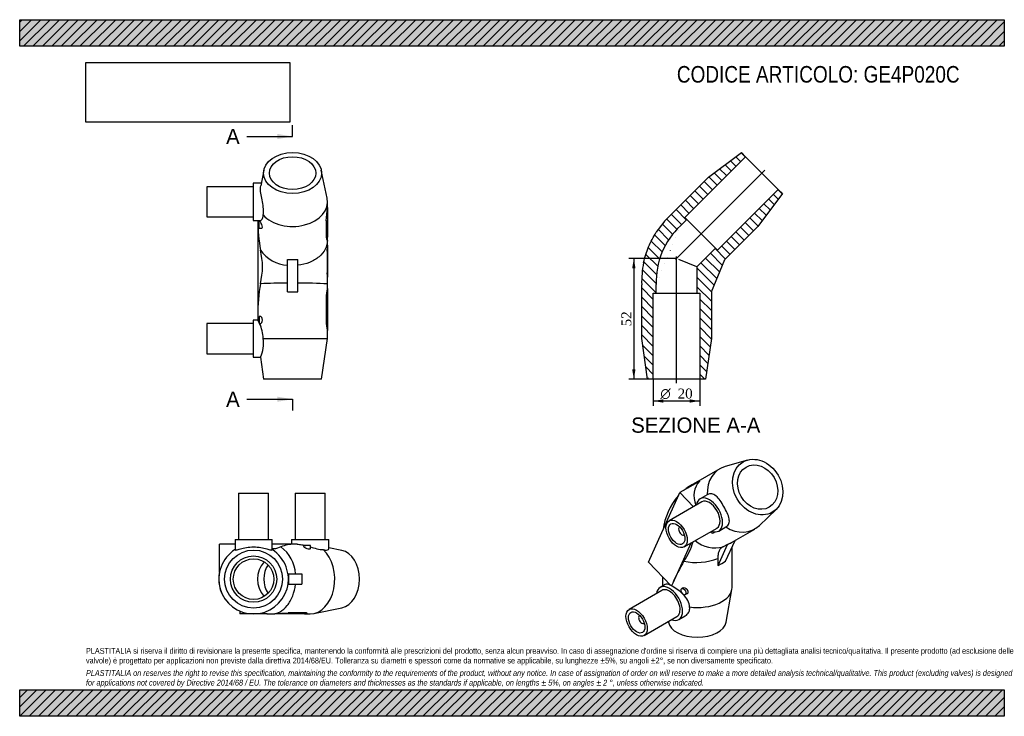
# Model space of a CAD drawing. Header units: millimetres. Extents: x 0 to 297, y 0 to 210.
import ezdxf
from ezdxf.enums import TextEntityAlignment as Align
from ezdxf.lldxf.tags import DXFTag

# ---------------------------------------------------------------- set-up
doc = ezdxf.new("R2010")
doc.units = ezdxf.units.MM
for name, color, linetype in [('Default', 7, 'Continuous'), ('DV4_Default', 7, 'Continuous'), ('GE4P020C', 7, 'Continuous')]:
    doc.layers.add(name, color=color, linetype=linetype)
doc.styles.add('SEACAD_Solid_Edge_ANSI', font='seans.ttf')
doc.styles.add('SEACAD_Solid_Edge_ANSI1_Symbols', font='semeca1.ttf')
doc.styles.add('SEACAD_Times_New_Roman', font='times.ttf')
tags = doc.linetypes.add('CENTER2', pattern=[28.575, 19.05, -3.175, 3.175, -3.175]).pattern_tags.tags
tags[10:11] = [DXFTag(74, 4), DXFTag(75, 0), DXFTag(340, '0'), DXFTag(46, 0.0), DXFTag(50, 0.0), DXFTag(44, 0.0), DXFTag(45, 0.0)]
tags[8:9] = [DXFTag(74, 4), DXFTag(75, 0), DXFTag(340, '0'), DXFTag(46, 0.0), DXFTag(50, 0.0), DXFTag(44, 0.0), DXFTag(45, 0.0)]
tags[6:7] = [DXFTag(74, 4), DXFTag(75, 0), DXFTag(340, '0'), DXFTag(46, 0.0), DXFTag(50, 0.0), DXFTag(44, 0.0), DXFTag(45, 0.0)]
tags[4:5] = [DXFTag(74, 4), DXFTag(75, 0), DXFTag(340, '0'), DXFTag(46, 0.0), DXFTag(50, 0.0), DXFTag(44, 0.0), DXFTag(45, 0.0)]
doc.dimstyles.new('ANSImm', dxfattribs={"dimtxt": 3, "dimasz": 3, "dimexe": 1.5, "dimexo": 0, "dimgap": 0.75, "dimtad": 1, "dimlfac": 1.428571, "dimdsep": 46, "dimtxsty": 'SEACAD_Times_New_Roman', "dimblk1": '_SE_FILLED', "dimblk2": '_SE_FILLED', "dimsah": 1, "dimcen": 1.5, "dimazin": 0, "dimtfac": 0.85, "dimtdec": 3, "dimtofl": 0, "dimtmove": 0, "dimatfit": 3, "dimfxl": 1, "dimarcsym": 0})
picture_1 = doc.add_image_def('image1.jpg', size_in_pixel=(4302, 1260))

# ---------------------------------------------------------------- blocks, each defined once
blk = doc.blocks.new('SE')
at = {"layer": 'GE4P020C', "color": 7, "linetype": 'Continuous'}
for p, q in [((219.57, 77.24), (212.83, 75.33)), ((211.23, 74.65), (203.1, 69.96)), ((205.11, 70.87), (199.17, 67.45)), ((189.7, 46.51), (199.17, 67.45)), ((199.17, 67.45), (203.23, 63.16)), ((207.4, 66.78), (205.26, 65.55)), ((205.79, 64.64), (195.89, 58.92)), ((223.12, 57.52), (228.14, 62.39)), ((199.07, 57.12), (199.05, 57.11)), ((200.44, 51.04), (210.34, 56.76)), ((210.86, 55.85), (213, 57.08)), ((214.67, 52.39), (221.73, 56.46)), ((200.45, 54.69), (200.47, 54.7)), ((209.17, 55.28), (209.71, 55.59)), ((202.4, 52.18), (196.98, 40.18)), ((210.71, 45.47), (213.55, 51.75)), ((213.47, 51.83), (212.21, 51.11)), ((212.94, 46.75), (215.78, 53.03)), ((213.55, 51.75), (213.47, 51.83)), ((213.55, 51.75), (214.67, 52.39)), ((214.67, 52.39), (215.78, 53.03)), ((214.9, 38.87), (214.9, 51.09)), ((210.63, 47.61), (210.63, 45.55)), ((196.41, 39.44), (189.7, 46.51)), ((210.63, 45.55), (210.71, 45.47)), ((210.71, 45.47), (211.83, 46.11)), ((211.83, 46.11), (212.94, 46.75)), ((193.9, 42.08), (193.9, 39.27)), ((194.73, 39.75), (193.19, 38.86)), ((196.98, 40.18), (196.6, 39.35)), ((196.61, 39.36), (196.6, 39.35)), ((193.71, 37.95), (183.81, 32.23)), ((199.84, 38.59), (199.72, 38.52)), ((200.77, 36.7), (201.34, 37.03)), ((213.11, 28.36), (214.85, 38.26)), ((186.99, 30.43), (186.97, 30.42)), ((188.36, 24.35), (198.26, 30.07)), ((198.79, 29.16), (200.76, 30.3)), ((188.37, 28), (188.39, 28.01)), ((195.66, 28.57), (195.7, 28.36))]:
    blk.add_line(p, q, dxfattribs=at)
for centre, radius, start, end in [((210.64, 55.79), 16.06, 117.8091, 129.658), ((206.77, 63.58), 7.35, 119.8436, 133.3707), ((213.92, 53.48), 20.06, 139.728, 172.0061), ((210.64, 55.79), 16.06, 137.4374, 138.4602), ((181.78, 59.15), 22.33, 326.3575, 342.9666), ((209.67, 59.69), 8.95, 228.8042, 286.5169), ((204.15, 63.85), 17.49, 257.538, 291.7534)]:
    blk.add_arc(centre, radius, start, end, dxfattribs=at)
for centre, major_axis, ratio in [((222.6, 69.09), (4.38, -7.58), 0.816497), ((222.6, 69.09), (3.5, -6.06), 0.816497), ((198.16, 54.98), (-2.27, 3.94), 0.57735), ((198.16, 54.98), (-1.75, 3.03), 0.57735), ((200.24, 37.61), (-0.525, 0.909), 0.57735), ((186.09, 28.29), (2.27, -3.94), 0.57735), ((186.09, 28.29), (1.75, -3.03), 0.57735)]:
    blk.add_ellipse(centre, major_axis=major_axis, ratio=ratio, dxfattribs=at)
for centre, major_axis, ratio, start_param, end_param in [((216.48, 65.56), (5.25, -9.09), 0.816497, 2.938162, 4.149853), ((213.87, 64.05), (9.7, -5.6), 0.717439, 2.951527, 3.871502), ((208.06, 60.7), (-2.8, 4.85), 0.57735, 0, 0.622368), ((208.06, 60.7), (-2.8, 4.85), 0.57735, 2.519224, 6.283185), ((208.06, 60.7), (-2.27, 3.94), 0.57735, 3.141593, 6.283185), ((199.75, 55.9), (-0.7, 1.21), 0.57735, 0, 3.170323), ((199.75, 55.9), (-0.7, 1.21), 0.57735, 6.254455, 6.283185), ((216.48, 65.56), (5.25, -9.09), 0.816497, -1.00826, 0.203431), ((208.65, 56.19), (0.525, -0.909), 0.57735, 5.052225, 6.283185), ((208.65, 56.19), (0.525, -0.909), 0.57735, 0, 0.622522), ((207.24, 60.23), (9.7, -5.6), 0.717439, 5.739918, 5.890486), ((204.4, 44.47), (-9.7, -16.8), 0.239146, 4.713354, 5.105088), ((195.99, 34.01), (2.8, -4.85), 0.57735, 0, 3.763961), ((195.99, 34.01), (2.27, -3.94), 0.57735, 0, 3.141593), ((196.98, 34.58), (-2.8, 4.85), 0.57735, -0.69009, -0.641064), ((204.4, 44.47), (-9.7, -16.8), 0.239146, -1.178097, -1.127321), ((204.4, 38.87), (10.5, 0), 0.57735, 4.489527, 6.283185), ((187.67, 29.21), (0.7, -1.21), 0.57735, 3.112863, 6.283185), ((187.67, 29.21), (0.7, -1.21), 0.57735, 0, 0.02873), ((204.4, 28.87), (-8.75, 0), 0.57735, 0.101188, 3.040405), ((195.99, 34.01), (2.8, -4.85), 0.57735, 5.660817, 6.283185)]:
    blk.add_ellipse(centre, major_axis=major_axis, ratio=ratio, start_param=start_param, end_param=end_param, dxfattribs=at)
for points, knots in [([(198.61, 66.43), (198.37, 66.17), (198.27, 65.94), (198.28, 65.72), (198.3, 65.66), (198.34, 65.62)], [0.6392454, 0.6392454, 0.6392454, 0.6392454, 0.75, 0.75, 0.7927111, 0.7927111, 0.7927111, 0.7927111]), ([(213, 57.08), (213.45, 57.34), (213.77, 57.7), (214.09, 58.54), (214.09, 59.03), (213.89, 60.1), (213.68, 60.69), (213.13, 61.92), (212.78, 62.58), (212.05, 63.85), (211.65, 64.48), (210.85, 65.58), (210.45, 66.05), (209.62, 66.77), (209.2, 67), (208.31, 67.14), (207.85, 67.04), (207.4, 66.78)], [0, 0, 0, 0, 0.125, 0.125, 0.25, 0.25, 0.375, 0.375, 0.5, 0.5, 0.625, 0.625, 0.75, 0.75, 0.875, 0.875, 1, 1, 1, 1]), ([(212.21, 51.11), (212.2, 51.1), (212.19, 51.1), (212.16, 51.09), (212.15, 51.08), (212.13, 51.07), (212.12, 51.06), (212.11, 51.06), (212.11, 51.06), (212.1, 51.06), (212.1, 51.05), (212.1, 51.05), (212.09, 51.05), (212.09, 51.05), (212.09, 51.05), (212.09, 51.05), (212.09, 51.05), (212.08, 51.05), (212.08, 51.05), (212.08, 51.04), (212.07, 51.04), (212.06, 51.04), (212.05, 51.03), (212.03, 51.02), (212.02, 51.01), (211.97, 50.99), (211.94, 50.97), (211.86, 50.92), (211.8, 50.88), (211.64, 50.76), (211.53, 50.67), (211.25, 50.37), (211.09, 50.12), (210.84, 49.56), (210.74, 49.25), (210.66, 48.73), (210.64, 48.55), (210.62, 48.28), (210.62, 48.18), (210.62, 48.04), (210.62, 47.99), (210.62, 47.92), (210.62, 47.9), (210.62, 47.86), (210.62, 47.85), (210.62, 47.83), (210.62, 47.82), (210.62, 47.82), (210.62, 47.81), (210.62, 47.81), (210.62, 47.81), (210.62, 47.8), (210.62, 47.8), (210.62, 47.8), (210.62, 47.79), (210.62, 47.79), (210.62, 47.79), (210.62, 47.78), (210.62, 47.77), (210.62, 47.75), (210.62, 47.74), (210.62, 47.71), (210.63, 47.69), (210.63, 47.64), (210.63, 47.63), (210.63, 47.61)], [0, 0, 0, 0, 0.004461, 0.004461, 0.009861, 0.009861, 0.012561, 0.012561, 0.01391, 0.01391, 0.014585, 0.014585, 0.01526, 0.01526, 0.016207, 0.016207, 0.017154, 0.017154, 0.019047, 0.019047, 0.022834, 0.022834, 0.030408, 0.030408, 0.045556, 0.045556, 0.075853, 0.075853, 0.136445, 0.136445, 0.25763, 0.25763, 0.5, 0.5, 0.74237, 0.74237, 0.863555, 0.863555, 0.924147, 0.924147, 0.954444, 0.954444, 0.969592, 0.969592, 0.977166, 0.977166, 0.980953, 0.980953, 0.982846, 0.982846, 0.983793, 0.983793, 0.98474, 0.98474, 0.985415, 0.985415, 0.98609, 0.98609, 0.987439, 0.987439, 0.990139, 0.990139, 0.995539, 0.995539, 1, 1, 1, 1]), ([(202.08, 32.96), (202.08, 33.61), (201.88, 34.27), (201.18, 35.54), (200.7, 36.14), (199.59, 37.26), (198.98, 37.78), (197.75, 38.69), (197.14, 39.08), (196.61, 39.36)], [0, 0, 0, 0, 0.25, 0.25, 0.5, 0.5, 0.75, 0.75, 1, 1, 1, 1]), ([(201.68, 37.58), (201.68, 37.82), (201.54, 38.07), (201.12, 38.45), (200.85, 38.59), (200.32, 38.71), (200.05, 38.7), (199.85, 38.6), (199.84, 38.59), (199.84, 38.59)], [0, 0, 0, 0, 0.125, 0.125, 0.25, 0.25, 0.375, 0.375, 0.3795619, 0.3795619, 0.3795619, 0.3795619]), ([(200.76, 30.3), (201.22, 30.56), (201.61, 30.95), (202.08, 31.87), (202.17, 32.4), (202.08, 32.96)], [0.7503863, 0.7503863, 0.7503863, 0.7503863, 0.875, 0.875, 1, 1, 1, 1])]:
    blk.add_open_spline(points, degree=3, knots=knots, dxfattribs=at)
for points in [[(196.37, 39.48), (195.61, 39.84), (195.07, 39.94), (194.73, 39.75)], [(201.34, 37.03), (201.55, 37.15), (201.68, 37.35), (201.68, 37.58)]]:
    blk.add_open_spline(points, degree=3, dxfattribs=at)
blk = doc.blocks.new('SE1')
at = {"layer": 'GE4P020C', "color": 7, "linetype": 'Continuous'}
for p, q in [((66, 67.26), (75.1, 67.26)), ((66, 67.26), (66, 53.26)), ((75.1, 53.26), (75.1, 67.26)), ((83.08, 67.26), (92.18, 67.26)), ((83.08, 67.26), (83.08, 53.26)), ((92.18, 53.26), (92.18, 67.26)), ((60.27, 43.47), (60.27, 51.86)), ((64.95, 51.86), (60.27, 51.86)), ((64.95, 53.26), (76.15, 53.26)), ((64.95, 53.26), (64.95, 50.24)), ((76.15, 50.24), (76.15, 53.26)), ((82.78, 51.86), (76.15, 51.86)), ((82.03, 53.26), (93.23, 53.26)), ((82.03, 53.26), (82.03, 51.86)), ((83.67, 51.86), (82.78, 51.86)), ((87.69, 51.44), (85.59, 51.44)), ((85.59, 51.44), (85.59, 51.27)), ((87.69, 50.63), (87.69, 51.44)), ((93.23, 50.47), (93.23, 53.26)), ((97.17, 50.02), (93.23, 50.83)), ((80.93, 42.94), (81.05, 42.94)), ((81.05, 42.94), (81.05, 41.36)), ((81.05, 42.94), (85.07, 42.94)), ((85.07, 42.94), (85.07, 41.36)), ((80.93, 39.79), (81.05, 39.79)), ((81.05, 41.36), (81.05, 39.79)), ((81.05, 39.79), (85.07, 39.79)), ((85.07, 41.36), (85.07, 39.79)), ((88.69, 30.97), (97.17, 32.7)), ((66.41, 31.71), (66.41, 30.86)), ((67.75, 30.86), (66.41, 30.86)), ((67.75, 31.24), (67.75, 30.86)), ((70.55, 30.86), (67.75, 30.86)), ((73.35, 30.86), (70.55, 30.86)), ((73.35, 31.24), (73.35, 30.86)), ((74.48, 30.86), (73.35, 30.86)), ((74.48, 30.91), (74.48, 30.86)), ((74.69, 30.86), (74.48, 30.86)), ((74.59, 30.86), (76, 30.86)), ((74.69, 30.86), (74.69, 30.88)), ((76, 30.86), (76.99, 30.86)), ((80.95, 30.86), (76.99, 30.86)), ((85.9, 31.24), (80.95, 31.24)), ((80.95, 31.24), (80.95, 30.86)), ((85.9, 30.86), (80.95, 30.86)), ((85.9, 31.24), (85.9, 30.86)), ((85.9, 30.86), (86.72, 30.86)), ((86.72, 30.86), (86.72, 31.05)), ((86.72, 30.86), (87.63, 30.86))]:
    blk.add_line(p, q, dxfattribs=at)
for radius in [8.75, 7, 6.13]:
    blk.add_circle((70.55, 41.36), radius, dxfattribs=at)
for centre, radius, start, end in [((82.78, 41.36), 10.5, 90, 112.4447), ((72.55, 42.43), 10.64, 2.6996, 54.2086), ((70.55, 41.36), 10.5, 122.231, 57.769), ((79.38, 41.36), 7.66, 137.124, 222.876), ((70.54, 41.36), 10.5, 167.9464, 214.8825), ((74.96, 41.36), 14.32, 204.7493, 205.2472), ((73.14, 11.73), 19.23, 86.0061, 89.3649), ((-26.55, 1129.95), 1103.96, 275.38146, 275.58792)]:
    blk.add_arc(centre, radius, start, end, dxfattribs=at)
for centre, major_axis, start_param, end_param in [((87.63, 41.36), (0, 10.5), 3.141593, 5.720649), ((96.29, 41.36), (0, -8.75), 0.143348, 2.998245), ((77.98, 41.36), (0, -6.13), 3.931205, 5.493573)]:
    blk.add_ellipse(centre, major_axis=major_axis, ratio=0.707107, start_param=start_param, end_param=end_param, dxfattribs=at)
for points, knots in [([(64.95, 50.24), (64.95, 50.12), (65.1, 50.09), (65.67, 50.2), (66.09, 50.33), (67.11, 50.62), (67.72, 50.77), (69.08, 50.99), (69.8, 51.06), (71.3, 51.06), (72.03, 50.99), (73.38, 50.77), (74, 50.62), (75.02, 50.33), (75.44, 50.2), (76, 50.09), (76.15, 50.12), (76.15, 50.24)], [0, 0, 0, 0, 0.125, 0.125, 0.25, 0.25, 0.375, 0.375, 0.5, 0.5, 0.625, 0.625, 0.75, 0.75, 0.875, 0.875, 1, 1, 1, 1]), ([(78.77, 51.07), (78.07, 50.75), (77.37, 50.45), (76.49, 50.45), (76.32, 50.47), (76.15, 50.5)], [0, 0, 0, 0, 0.5, 0.5, 0.6210762, 0.6210762, 0.6210762, 0.6210762]), ([(83.67, 51.86), (84.1, 51.86), (84.61, 51.81), (85.53, 51.64), (85.93, 51.54), (86.33, 51.44)], [0.0564984, 0.0564984, 0.0564984, 0.0564984, 0.25, 0.25, 0.384846, 0.384846, 0.384846, 0.384846]), ([(85.59, 51.28), (85.59, 51.27), (85.59, 51.27), (85.61, 51.19), (85.74, 51.08), (86.12, 50.85), (86.38, 50.72), (86.92, 50.52), (87.2, 50.45), (87.59, 50.46), (87.69, 50.53), (87.69, 50.63)], [0.2413181, 0.2413181, 0.2413181, 0.2413181, 0.25, 0.25, 0.375, 0.375, 0.5, 0.5, 0.625, 0.625, 0.7433017, 0.7433017, 0.7433017, 0.7433017]), ([(87.69, 51.07), (88.35, 50.88), (89.01, 50.68), (90.34, 50.36), (91.02, 50.24), (91.59, 50.24)], [0.5338559, 0.5338559, 0.5338559, 0.5338559, 0.75, 0.75, 1, 1, 1, 1]), ([(91.59, 50.24), (92.1, 50.12), (92.53, 50.09), (93.09, 50.2), (93.23, 50.33), (93.23, 50.47)], [0, 0, 0, 0, 0.125, 0.125, 0.2492996, 0.2492996, 0.2492996, 0.2492996]), ([(76, 30.86), (76.85, 30.86), (77.71, 31.08), (79.33, 31.95), (80.07, 32.58), (81.38, 34.21), (81.93, 35.19), (82.77, 37.37), (83.05, 38.56), (83.17, 39.79)], [0, 0, 0, 0, 0.25, 0.25, 0.5, 0.5, 0.75, 0.75, 1, 1, 1, 1]), ([(74.69, 30.88), (74.69, 30.88), (74.69, 30.88), (74.67, 30.89), (74.6, 30.91), (74.48, 30.91)], [0.4112087, 0.4112087, 0.4112087, 0.4112087, 0.5, 0.5, 1, 1, 1, 1]), ([(86.72, 31.05), (86.72, 31.05), (86.72, 31.05), (86.72, 31.15), (86.42, 31.24), (85.9, 31.24)], [0.4998832, 0.4998832, 0.4998832, 0.4998832, 0.5, 0.5, 1, 1, 1, 1])]:
    blk.add_open_spline(points, degree=3, knots=knots, dxfattribs=at)
blk = doc.blocks.new('SE2')
at = {"layer": 'GE4P020C', "color": 7, "linetype": 'Continuous'}
for p, q in [((73.66, 164.65), (72.7, 159.92)), ((92.71, 156.16), (90.98, 164.65)), ((70.42, 160.7), (70.42, 149.5)), ((72.86, 160.7), (70.42, 160.7)), ((56.42, 159.65), (56.42, 150.55)), ((70.42, 159.65), (56.42, 159.65)), ((92.82, 153.37), (92.82, 155.1)), ((92.82, 153.37), (92.82, 149.41)), ((56.42, 150.55), (70.42, 150.55)), ((70.42, 149.5), (72.6, 149.5)), ((71.82, 149.5), (71.82, 120.74)), ((72.24, 147.12), (72.24, 149.22)), ((72.41, 149.22), (72.24, 149.22)), ((92.44, 149.41), (92.82, 149.41)), ((92.44, 149.41), (92.44, 144.46)), ((92.82, 149.41), (92.82, 144.46)), ((72.24, 147.12), (73.06, 147.12)), ((92.44, 144.46), (92.82, 144.46)), ((92.63, 143.64), (92.82, 143.64)), ((92.82, 143.64), (92.82, 144.46)), ((92.82, 143.47), (92.82, 143.64)), ((92.82, 142.01), (92.82, 143.47)), ((92.77, 140.19), (92.82, 140.19)), ((92.82, 142.01), (92.82, 140.19)), ((92.82, 140.19), (92.82, 133.72)), ((80.75, 137.69), (80.75, 137.74)), ((80.75, 137.69), (82.32, 137.69)), ((80.75, 127.99), (80.75, 137.69)), ((82.32, 137.69), (83.9, 137.69)), ((83.9, 137.69), (83.9, 137.74)), ((83.9, 127.99), (83.9, 137.69)), ((92.77, 133.72), (92.82, 133.72)), ((92.82, 133.72), (92.82, 132.35)), ((92.82, 130.32), (92.82, 132.35)), ((80.75, 127.99), (82.32, 127.99)), ((82.32, 127.99), (83.9, 127.99)), ((92.82, 128.92), (92.82, 130.32)), ((92.82, 128.92), (92.82, 126.12)), ((92.44, 126.12), (92.44, 119.12)), ((92.44, 126.12), (92.82, 126.12)), ((92.82, 126.12), (92.82, 119.12)), ((70.42, 119.47), (70.42, 108.27)), ((71.82, 119.47), (70.42, 119.47)), ((71.82, 120.74), (71.82, 119.47)), ((72.24, 120.52), (72.24, 118.42)), ((72.7, 120.52), (72.24, 120.52)), ((92.44, 119.12), (92.82, 119.12)), ((92.82, 119.12), (92.82, 116.32)), ((56.42, 118.42), (56.42, 109.32)), ((70.42, 118.42), (56.42, 118.42)), ((72.24, 118.42), (72.7, 118.42)), ((92.82, 113.87), (92.82, 116.32)), ((73.44, 113.87), (92.82, 113.87)), ((91.07, 101.62), (92.82, 113.87)), ((56.42, 109.32), (70.42, 109.32)), ((70.42, 108.27), (72.62, 108.27)), ((72.62, 108.28), (73.57, 101.62)), ((91.07, 101.62), (73.57, 101.62))]:
    blk.add_line(p, q, dxfattribs=at)
for centre, radius, start, end in [((-1041.1, 260.25), 1138.95, 354.41525, 354.61537), ((51.83, 135.49), 21.4, 346.2726, 13.7274), ((81.34, 146.49), 10.54, 214.1513, 266.7758), ((204.69, 136.95), 111.97, 178.3451, 181.6549), ((10.63, 143.42), 82.2, 357.7439, 359.0186), ((-146.17, 124.02), 239.14, 1.9958, 2.3242), ((80.27, -74.74), 205.3, 89.8657, 92.135), ((85.87, 34.24), 96.34, 85.8599, 91.1716), ((103.41, 126.06), 10.97, 164.8669, 179.6671), ((61.61, 113.49), 11.83, 25.849, 30.3719), ((103.41, 119.19), 10.97, 180.3331, 195.1329), ((61.61, 113.49), 11.83, 1.8531, 24.7057), ((64, 112.39), 9.55, 334.4542, 8.9248)]:
    blk.add_arc(centre, radius, start, end, dxfattribs=at)
for major_axis in [(-8.75, 0), (7, 0)]:
    blk.add_ellipse((82.32, 163.76), major_axis=major_axis, ratio=0.707107, dxfattribs=at)
for centre, major_axis, ratio, start_param, end_param in [((82.32, 155.1), (-10.5, 0), 0.707107, 0.562536, 3.28494), ((82.32, 150.25), (0, 25.35), 0.414214, 1.600325, 1.962531), ((82.32, 142.04), (-10.5, 0), 0.414214, 1.420228, 1.570796), ((82.32, 142.04), (-10.5, 0), 0.414214, 1.570796, 1.721365), ((82.32, 120.74), (0, 25.35), 0.414214, 1.179062, 1.570796)]:
    blk.add_ellipse(centre, major_axis=major_axis, ratio=ratio, start_param=start_param, end_param=end_param, dxfattribs=at)
for points, knots in [([(73.44, 151.14), (73.56, 151.66), (73.59, 152.29), (73.48, 153.65), (73.35, 154.39), (73.06, 155.84), (72.91, 156.57), (72.69, 157.91), (72.62, 158.54), (72.62, 159.39), (72.65, 159.68), (72.7, 159.92)], [0, 0, 0, 0, 0.125, 0.125, 0.25, 0.25, 0.375, 0.375, 0.5, 0.5, 0.5793326, 0.5793326, 0.5793326, 0.5793326]), ([(73.06, 147.12), (73.06, 147.12), (73.06, 147.12), (73.16, 147.12), (73.23, 147.24), (73.22, 147.66), (73.15, 147.95), (72.94, 148.48), (72.81, 148.74), (72.58, 149.11), (72.48, 149.22), (72.41, 149.22)], [0.498163, 0.498163, 0.498163, 0.498163, 0.5, 0.5, 0.625, 0.625, 0.75, 0.75, 0.875, 0.875, 1, 1, 1, 1]), ([(72.6, 149.5), (72.79, 149.5), (72.99, 149.63), (73.32, 150.14), (73.44, 150.58), (73.44, 151.14)], [0.5272887, 0.5272887, 0.5272887, 0.5272887, 0.75, 0.75, 1, 1, 1, 1]), ([(92.82, 143.47), (92.82, 142.58), (92.6, 141.68), (91.73, 139.98), (91.1, 139.21), (89.47, 137.84), (88.5, 137.27), (86.32, 136.39), (85.13, 136.1), (83.9, 135.97)], [0, 0, 0, 0, 0.25, 0.25, 0.5, 0.5, 0.75, 0.75, 1, 1, 1, 1]), ([(73.23, 119.47), (73.23, 119.77), (73.15, 120.04), (72.95, 120.42), (72.82, 120.52), (72.7, 120.52), (72.7, 120.52), (72.7, 120.52)], [0, 0, 0, 0, 0.125, 0.125, 0.25, 0.25, 0.2527181, 0.2527181, 0.2527181, 0.2527181]), ([(72.7, 118.42), (72.7, 118.42), (72.7, 118.42), (72.82, 118.43), (72.95, 118.53), (73.15, 118.91), (73.23, 119.18), (73.23, 119.47)], [0.7471781, 0.7471781, 0.7471781, 0.7471781, 0.75, 0.75, 0.875, 0.875, 1, 1, 1, 1])]:
    blk.add_open_spline(points, degree=3, knots=knots, dxfattribs=at)
blk.add_open_spline([(92.44, 144.46), (92.44, 143.93), (92.53, 143.64), (92.63, 143.64)], degree=3, dxfattribs=at)
blk = doc.blocks.new('SE4')
at = {"color": 7, "linetype": 'Continuous', "style": 'SEACAD_Solid_Edge_ANSI'}
blk.add_text('A', height=4.6, dxfattribs=at).set_placement((62.26, 177.09), align=Align.TOP_LEFT)
blk = doc.blocks.new('SE5')
at = {"color": 7, "linetype": 'Continuous', "style": 'SEACAD_Solid_Edge_ANSI'}
blk.add_text('A', height=4.6, dxfattribs=at).set_placement((62.26, 97.89), align=Align.TOP_LEFT)
blk = doc.blocks.new('SEANNOT_GROUP')
at = {"linetype": 'Continuous'}
blk.add_hatch(color=7, dxfattribs=at).paths.add_polyline_path([(77.72, 174.02), (82.32, 174.79), (77.72, 175.56)])
at = {"color": 7, "linetype": 'Continuous'}
blk.add_lwpolyline([(68.52, 174.79), (82.32, 174.79)], dxfattribs=at)
blk = doc.blocks.new('SEANNOT_GROUP1')
at = {"linetype": 'Continuous'}
blk.add_hatch(color=7, dxfattribs=at).paths.add_polyline_path([(77.72, 94.82), (82.32, 95.59), (77.72, 96.36)])
at = {"color": 7, "linetype": 'Continuous'}
blk.add_lwpolyline([(68.52, 95.59), (82.32, 95.59)], dxfattribs=at)
blk = doc.blocks.new('SE3')
at = {"layer": 'Default', "color": 7, "linetype": 'CENTER2'}
for p, q in [((82.32, 174.79), (82.32, 178.24)), ((82.32, 95.59), (82.32, 92.14))]:
    blk.add_line(p, q, dxfattribs=at)
at = {"layer": 'Default', "color": 7, "linetype": 'CENTER2', "const_width": 0.0001}
blk.add_lwpolyline([(82.32, 174.79), (82.32, 95.59)], dxfattribs=at)
at = {"layer": 'Default'}
for name in ['SE4', 'SEANNOT_GROUP', 'SE5', 'SEANNOT_GROUP1']:
    blk.add_blockref(name, (0, 0), dxfattribs=at)
blk = doc.blocks.new('SE6')
at = {"layer": 'GE4P020C', "linetype": 'Continuous'}
h = blk.add_hatch(dxfattribs=at)
h.set_pattern_fill('LINE', scale=0.62992, angle=-45, style=0)
edge = h.paths.add_edge_path()
edge.add_line((191.13, 101.62), (191.13, 127.52))
edge.add_line((191.13, 127.52), (192, 127.52))
edge.add_line((192, 127.52), (192, 130.2))
edge.add_arc((214.91, 131.07), 22.93, 132.8152, 182.1848, ccw=False)
edge.add_line((199.33, 147.89), (201.22, 149.78))
edge.add_line((201.22, 149.78), (200.6, 150.4))
edge.add_line((200.6, 150.4), (218.92, 168.71))
edge.add_line((218.92, 168.71), (217.68, 169.95))
edge.add_line((217.68, 169.95), (207.78, 162.53))
edge.add_line((207.78, 162.53), (196.29, 151.04))
edge.add_arc((214.91, 131.07), 27.3, 132.9979, 147.0489)
edge.add_line((192, 145.92), (192, 145.92))
edge.add_spline(control_points=[(192, 145.92), (191.1, 144.53), (190.32, 143.05), (189.05, 139.99), (188.56, 138.39), (188.21, 136.77)], knot_values=[0.291413, 0.291413, 0.291413, 0.291413, 0.5, 0.5, 0.708587, 0.708587, 0.708587, 0.708587], weights=[1, 1, 1, 1, 1, 1], degree=3, periodic=0)
edge.add_line((188.21, 136.77), (188.21, 136.77))
edge.add_arc((214.91, 131.07), 27.3, 167.9511, 182.0021)
edge.add_line((187.63, 130.12), (187.63, 113.87))
edge.add_line((187.63, 113.87), (189.38, 101.62))
edge.add_line((189.38, 101.62), (191.13, 101.62))
h = blk.add_hatch(dxfattribs=at)
h.set_pattern_fill('LINE', scale=0.62992, angle=-45, style=0)
h.paths.add_polyline_path([(204.25, 135.49), (204.25, 127.52), (205.13, 127.52), (205.13, 101.62), (206.88, 101.62), (208.63, 113.87), (208.63, 127.99), (212.65, 137.69), (222.63, 147.68), (230.05, 157.58), (228.82, 158.81), (210.5, 140.5), (209.88, 141.12)])
at = {"layer": 'DV4_Default', "color": 7, "linetype": 'CENTER2'}
for p, q in [((224.73, 164.63), (197.79, 137.68)), ((198.13, 100.4), (198.13, 138.6))]:
    blk.add_line(p, q, dxfattribs=at)
at = {"layer": 'GE4P020C', "color": 7, "linetype": 'Continuous'}
for p, q in [((207.78, 162.53), (217.68, 169.95)), ((218.92, 168.71), (217.68, 169.95)), ((200.6, 150.4), (218.92, 168.71)), ((218.92, 168.71), (228.82, 158.81)), ((196.29, 151.04), (207.78, 162.53)), ((228.82, 158.81), (210.5, 140.5)), ((230.05, 157.58), (222.63, 147.68)), ((230.05, 157.58), (228.82, 158.81)), ((199.33, 147.89), (201.22, 149.78)), ((201.22, 149.78), (200.6, 150.4)), ((209.88, 141.12), (201.22, 149.78)), ((222.63, 147.68), (212.65, 137.69)), ((209.88, 141.12), (204.25, 135.49)), ((210.5, 140.5), (209.88, 141.12)), ((204.25, 135.49), (198.78, 137.75)), ((208.63, 127.99), (212.65, 137.69)), ((204.25, 135.49), (204.25, 127.52)), ((187.63, 113.87), (187.63, 130.12)), ((192, 127.52), (192, 130.2)), ((208.63, 127.99), (208.63, 113.87)), ((191.13, 101.62), (191.13, 127.52)), ((191.13, 127.52), (192, 127.52)), ((192, 127.52), (204.25, 127.52)), ((204.25, 127.52), (205.13, 127.52)), ((205.13, 127.52), (205.13, 101.62)), ((189.38, 101.62), (187.63, 113.87)), ((208.63, 113.87), (206.88, 101.62)), ((191.13, 101.62), (189.38, 101.62)), ((205.13, 101.62), (191.13, 101.62)), ((206.88, 101.62), (205.13, 101.62))]:
    blk.add_line(p, q, dxfattribs=at)
for radius, start, end in [(27.3, 132.9979, 147.0489), (22.93, 132.8152, 182.1848), (27.3, 167.9511, 182.0021)]:
    blk.add_arc((214.91, 131.07), radius, start, end, dxfattribs=at)
blk.add_open_spline([(188.21, 136.77), (188.56, 138.39), (189.05, 139.99), (190.32, 143.05), (191.1, 144.53), (192, 145.92)], degree=3, knots=[0, 0, 0, 0, 0.5, 0.5, 1, 1, 1, 1], dxfattribs=at)
blk = doc.blocks.new('DMBLK1')
at = {"layer": 'Default', "linetype": 'Continuous'}
for points in [[(184.75, 135.02), (185.75, 135.02), (185.25, 138.02)], [(184.75, 104.62), (185.25, 101.62), (185.75, 104.62)]]:
    blk.add_hatch(color=7, dxfattribs=at).paths.add_polyline_path(points)
at = {"layer": 'Default', "color": 7, "linetype": 'Continuous'}
for p, q in [((198.13, 138.02), (183.75, 138.02)), ((185.25, 138.02), (185.25, 101.62)), ((191.13, 101.62), (183.75, 101.62))]:
    blk.add_line(p, q, dxfattribs=at)
at = {"layer": 'Default', "color": 7, "linetype": 'Continuous', "style": 'SEACAD_Times_New_Roman'}
blk.add_text('52', height=3, rotation=90, dxfattribs=at).set_placement((181.5, 117.55), align=Align.TOP_LEFT)
blk = doc.blocks.new('_SE_FILLED')
at = {"color": 0}
blk.add_line((0, 0), (-1, 0), dxfattribs=at)
blk.add_solid([(0, 0), (-1, -0.1665), (-1, 0.1665), (0, 0)], dxfattribs=at)
blk = doc.blocks.new('GDimGGroup')
at = {"layer": 'Default', "linetype": 'Continuous'}
for points in [[(194.13, 94.55), (194.13, 95.55), (191.13, 95.05)], [(202.13, 94.55), (205.13, 95.05), (202.13, 95.55)]]:
    blk.add_hatch(color=7, dxfattribs=at).paths.add_polyline_path(points)
at = {"layer": 'Default', "color": 7, "linetype": 'Continuous'}
for p, q in [((191.13, 101.62), (191.13, 93.55)), ((205.13, 101.62), (205.13, 93.55)), ((205.13, 95.05), (191.13, 95.05))]:
    blk.add_line(p, q, dxfattribs=at)
for s, style, p in [('O', 'SEACAD_Solid_Edge_ANSI1_Symbols', (193.24, 98.8)), ('20', 'SEACAD_Times_New_Roman', (198.46, 98.8))]:
    blk.add_text(s, height=3, dxfattribs=dict(at, style=style)).set_placement(p, align=Align.TOP_LEFT)

msp = doc.modelspace()

# ---------------------------------------------------------------- hatches: boundary and pattern name
at = {"layer": 'Default', "linetype": 'Continuous'}
h = msp.add_hatch(dxfattribs=at)
h.set_pattern_fill('LINE', scale=0.62992, angle=45, style=0)
h.paths.add_polyline_path([(297, 202), (297, 210), (0, 210), (0, 202)])
for points in [[(297, 202), (297, 210), (0, 210), (0, 202)], [(297, 0), (297, 8), (0, 8), (0, 0)]]:
    msp.add_hatch(color=7, dxfattribs=at).paths.add_polyline_path(points)
h = msp.add_hatch(dxfattribs=at)
h.set_pattern_fill('LINE', scale=0.62992, angle=45, style=0)
h.paths.add_polyline_path([(297, 0), (297, 8), (0, 8), (0, 0)])

# ---------------------------------------------------------------- linework, layer by layer
at = {"layer": 'Default', "color": 7, "linetype": 'Continuous'}
for p, q in [((0, 210), (297, 210)), ((0, 202), (0, 210)), ((297, 210), (297, 202)), ((297, 202), (0, 202)), ((0, 8), (297, 8)), ((0, 0), (0, 8)), ((297, 8), (297, 0)), ((297, 0), (0, 0))]:
    msp.add_line(p, q, dxfattribs=at)

# ---------------------------------------------------------------- block references
at = {"layer": 'Default'}
for name in ['SE3', 'SE2', 'SE6', 'GDimGGroup', 'SE', 'SE1']:
    msp.add_blockref(name, (0, 0), dxfattribs=at)

# ---------------------------------------------------------------- texts
at = {"layer": 'Default', "color": 7, "linetype": 'Continuous', "style": 'SEACAD_Solid_Edge_ANSI'}
msp.add_text('SEZIONE A-A', height=4.6, dxfattribs=at).set_placement((184.4562, 90.0726), align=Align.TOP_LEFT)
at = {"layer": 'Default', "attachment_point": 1}
for s, insert, char_height, width in [('{\\fArial Narrow|b0||i0||c0|p34;\\C7;\\H5.;\\W1.;CODICE ARTICOLO: GE4P020C}', (198.2295, 196.0335), 5, 94.64332), ("{\\fArial Narrow|b0||i0||c0|p34;\\C7;\\H1.75;\\W1.;PLASTITALIA si riserva il diritto di revisionare la presente specifica, mantenendo la conformità alle prescrizioni del prodotto, senza alcun preavviso. In caso di assegnazione d'ordine si riserva di compiere una più dettagliata analisi tecnico/qualitativa. Il presente prodotto (ad esclusione delle \\P}{\\fArial Narrow|b0||i0||c0|p34;\\C7;\\H1.75;\\W1.;valvole) è progettato per applicazioni non previste dalla direttiva 2014/68/EU. Tolleranza su diametri e spessori come da normative se applicabile, su lunghezze ±5%, su angoli ±2°, se non diversamente specificato.\\P}{\\fArial Narrow|b0||i0||c0|p34;\\C7;\\H0.5;\\W1.;   \\P}{\\fArial Narrow|b0||i1||c0|p34;\\C7;\\H1.75;\\W1.;PLASTITALIA on reserves the right to revise this specification, maintaining the conformity to the requirements of the product, without any notice. In case of assignation of order on will reserve to make a more detailed analysis technical/qualitative. This product (excluding valves) is designed \\P}{\\fArial Narrow|b0||i1||c0|p34;\\C7;\\H1.75;\\W1.;for applications not covered by Directive 2014/68 / EU. The tolerance on diameters and thicknesses as the standards if applicable, on lengths ± 5%, on angles ± 2 °, unless otherwise indicated.\\P}", (20, 20.6024), 1.75, 257)]:
    msp.add_mtext(s, dxfattribs=dict(at, insert=insert, char_height=char_height, width=width))

# ---------------------------------------------------------------- dimensions: what is measured, and where the dimension line sits
at = {"layer": 'Default', "color": 7, "linetype": 'Continuous'}
dim = msp.add_linear_dim(base=(185.2467, 101.6247), p1=(198.1272, 138.0247), p2=(191.1272, 101.6247), angle=90, text='\\A1;<>', dimstyle='ANSImm', dxfattribs=at)
dim.commit()
dim.dimension.update_dxf_attribs({"geometry": 'DMBLK1', "text_midpoint": (185.2467, 119.8247), "dimtype": 160})

# ---------------------------------------------------------------- pictures from other files: only their frames are drawn
image = msp.add_image(picture_1, insert=(20, 179.1032), size_in_units=(61.4571, 18))
image.dxf.flags = 7

doc.saveas('drawing.dxf')
